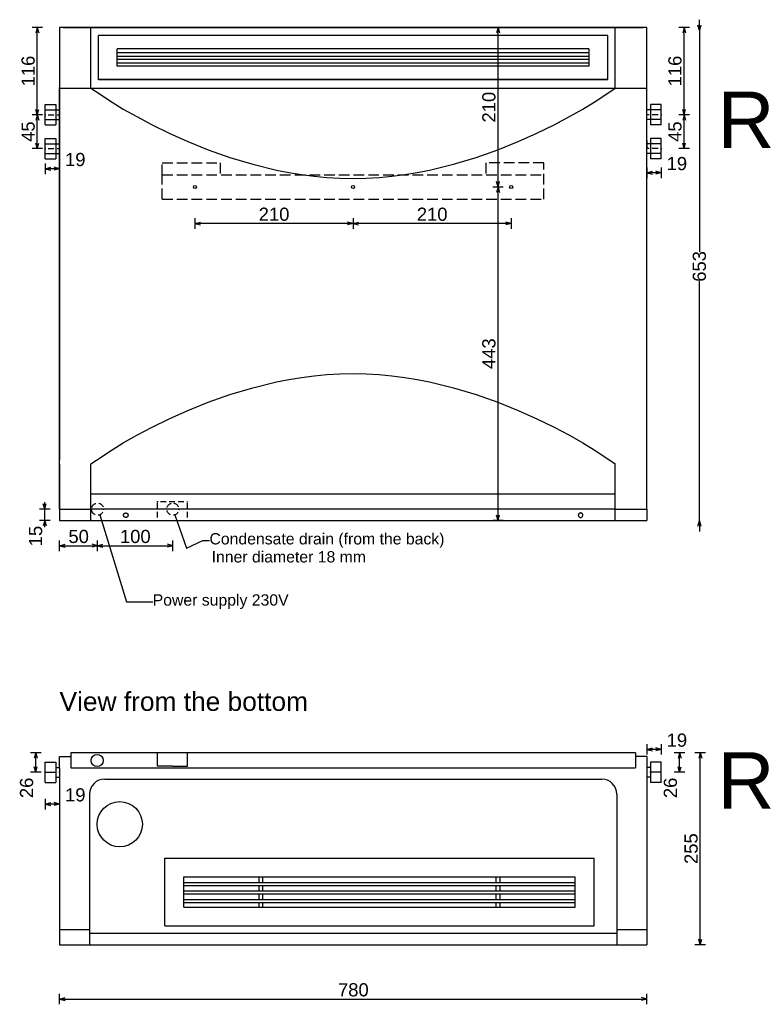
# Model space of a CAD drawing. Extents: x 2603 to 5740, y 20588 to 23423.
# Tile 2 of 4: x 3161 to 4150, y 20588 to 21896. Entities that reach past the tile are written whole.
import ezdxf

# ---------------------------------------------------------------- set-up
doc = ezdxf.new("R2010")
doc.units = 0
doc.header["$MEASUREMENT"] = 0
doc.linetypes.add('Achse', pattern=[11.5, 0, -4, 7.5, 0])
doc.linetypes.add('Hidden Line', pattern=[19.5611, 14.1111, -5.45])
for name, color, linetype in [('Desky', 7, 'Continuous'), ('Kóty délkové', 7, 'Continuous'), ('Křivky', 7, 'Continuous'), ('Nábytek a zařízení', 7, 'Continuous'), ('Oblouky a kružnice', 7, 'Continuous'), ('Popisky', 7, 'Continuous'), ('Střechy', 7, 'Continuous'), ('Textové bloky', 7, 'Continuous'), ('Zdi', 7, 'Continuous'), ('Čáry', 7, 'Continuous')]:
    doc.layers.add(name, color=color, linetype=linetype)
doc.styles.add('GENERATED_STYLE_1', font='ARIAL.ttf')
doc.styles.get("Standard").update_dxf_attribs({"font": 'txt', "bigfont": 'BIGFONT.SHX'})
doc.dimstyles.new('Dimstyle_300', dxfattribs={"dimtxt": 17.5, "dimasz": 7.125, "dimexe": 0.18, "dimexo": 0, "dimgap": 0.09, "dimtad": 1, "dimdec": 0, "dimzin": 0, "dimdsep": 46, "dimtxsty": 'GENERATED_STYLE_1', "dimblk": 'ARROWHEAD_3', "dimblk1": 'ARROWHEAD_3', "dimblk2": 'ARROWHEAD_3', "dimcen": 0.09, "dimclrd": 7, "dimclre": 7, "dimclrt": 7, "dimazin": 0, "dimtfac": 1, "dimtdec": 4, "dimtmove": 0, "dimatfit": 0, "dimfxl": 1, "dimtolj": 1, "dimtzin": 0, "dimarcsym": 0})
doc.dimstyles.new('Dimstyle_30F', dxfattribs={"dimtxt": 17.5, "dimasz": 7.125, "dimexe": 0.18, "dimexo": 0, "dimgap": 0.09, "dimtad": 1, "dimdec": 0, "dimzin": 0, "dimdsep": 46, "dimtxsty": 'GENERATED_STYLE_1', "dimblk": 'ARROWHEAD_3', "dimblk1": 'ARROWHEAD_3', "dimblk2": 'ARROWHEAD_3', "dimcen": 0.09, "dimclrd": 218, "dimclre": 218, "dimclrt": 7, "dimazin": 0, "dimtfac": 1, "dimtdec": 4, "dimtmove": 0, "dimatfit": 0, "dimfxl": 1, "dimtolj": 1, "dimtzin": 0, "dimarcsym": 0})
doc.dimstyles.new('Dimstyle_52E', dxfattribs={"dimtxt": 0.18, "dimasz": 9.12, "dimexe": 0.18, "dimexo": 0.0625, "dimgap": 0.09, "dimtad": 0, "dimtih": 1, "dimtoh": 1, "dimdec": 4, "dimzin": 0, "dimdsep": 46, "dimtxsty": 'Standard', "dimcen": 0.09, "dimadec": 0, "dimazin": 0, "dimtfac": 1, "dimtdec": 4, "dimtmove": 0, "dimatfit": 0, "dimldrblk": 'ARROWHEAD_5', "dimfxl": 1, "dimtolj": 1, "dimtzin": 0, "dimarcsym": 0})
doc.dimstyles.new('Dimstyle_611', dxfattribs={"dimtxt": 17.5, "dimasz": 7.125, "dimexe": 0.18, "dimexo": 0, "dimgap": 0.09, "dimtad": 1, "dimdec": 0, "dimzin": 0, "dimdsep": 46, "dimtxsty": 'GENERATED_STYLE_1', "dimblk": 'ARROWHEAD_3', "dimblk1": 'ARROWHEAD_3', "dimblk2": 'ARROWHEAD_3', "dimcen": 0.09, "dimclrd": 7, "dimclre": 7, "dimclrt": 7, "dimazin": 0, "dimtfac": 1, "dimtdec": 4, "dimtmove": 0, "dimatfit": 0, "dimfxl": 1, "dimtolj": 1, "dimtzin": 0, "dimarcsym": 0})

# ---------------------------------------------------------------- blocks, each defined once
blk = doc.blocks.new('SPLINE_1', base_point=(3256, 21306.1))
at = {"layer": 'Křivky', "color": 7, "linetype": 'Continuous'}
blk.add_lwpolyline([(3256, 21306.1), (3263.3, 21311.3), (3284.1, 21324.9), (3299.1, 21334), (3316.9, 21344.1), (3337.3, 21354.9), (3360.1, 21366.1), (3385, 21377.3), (3412, 21388.2), (3440.7, 21398.3), (3471, 21407.4), (3502.7, 21415.1), (3519, 21418.3), (3535.6, 21421), (3552.5, 21423.2), (3569.5, 21424.8), (3586.8, 21425.8), (3604.2, 21426.1), (3621.6, 21425.8), (3638.9, 21424.8), (3655.9, 21423.2), (3672.8, 21421), (3689.4, 21418.3), (3705.7, 21415.1), (3737.4, 21407.4), (3767.7, 21398.3), (3796.4, 21388.2), (3823.4, 21377.3), (3848.3, 21366.1), (3871.1, 21354.9), (3891.5, 21344.1), (3909.3, 21334), (3924.3, 21324.9), (3945.1, 21311.3), (3952.4, 21306.1)], dxfattribs=at)
blk = doc.blocks.new('SPLINE_2', base_point=(3256, 21805.5))
at = {"layer": 'Křivky', "color": 7, "linetype": 'Continuous'}
blk.add_lwpolyline([(3256, 21805.5), (3263.3, 21800.3), (3284.1, 21786.7), (3299.1, 21777.6), (3316.9, 21767.5), (3337.3, 21756.6), (3360.1, 21745.5), (3385, 21734.3), (3412, 21723.4), (3440.7, 21713.3), (3471, 21704.2), (3502.7, 21696.5), (3519, 21693.3), (3535.6, 21690.6), (3552.5, 21688.4), (3569.5, 21686.8), (3586.8, 21685.8), (3604.2, 21685.5), (3621.6, 21685.8), (3638.9, 21686.8), (3655.9, 21688.4), (3672.8, 21690.6), (3689.4, 21693.3), (3705.7, 21696.5), (3737.4, 21704.2), (3767.7, 21713.3), (3796.4, 21723.4), (3823.4, 21734.3), (3848.3, 21745.5), (3871.1, 21756.6), (3891.5, 21767.5), (3909.3, 21777.6), (3924.3, 21786.7), (3945.1, 21800.3), (3952.4, 21805.5)], dxfattribs=at)
blk = doc.blocks.new('*D4')
at = {"layer": 'Kóty délkové', "color": 218, "linetype": 'Continuous'}
for p, q in [((3201.8, 21246), (3187.8, 21246)), ((3194.8, 21246), (3192.8, 21253.2)), ((3194.8, 21246), (3194.8, 21255.1)), ((3194.8, 21246), (3196.7, 21253.2)), ((3194.8, 21231), (3194.8, 21246)), ((3201.8, 21231), (3187.8, 21231)), ((3194.8, 21231), (3192.8, 21223.7)), ((3194.8, 21221.9), (3194.8, 21231)), ((3194.8, 21231), (3196.7, 21223.7))]:
    blk.add_line(p, q, dxfattribs=at)
at = {"layer": 'Kóty délkové', "color": 7, "style": 'GENERATED_STYLE_1', "oblique": 0}
blk.add_text('15', height=17.5, rotation=90, dxfattribs=at).set_placement((3191.3, 21196.7))
blk = doc.blocks.new('ARROWHEAD_3')
at = {"color": 0, "linetype": 'Continuous'}
blk.add_line((0, 0), (-1, 0), dxfattribs=at)
blk.add_lwpolyline([(-1, 0.2679), (0, 0), (-1, -0.2679)], dxfattribs=at)
blk = doc.blocks.new('*D6')
at = {"layer": 'Kóty délkové', "color": 218, "linetype": 'Continuous'}
for p, q in [((3214.4, 21190.4), (3214.4, 21204.5)), ((3214.4, 21197.5), (3221.7, 21199.4)), ((3214.4, 21197.5), (3264.9, 21197.5)), ((3214.4, 21197.5), (3221.7, 21195.5)), ((3264.9, 21197.5), (3257.7, 21199.4)), ((3264.9, 21197.5), (3257.7, 21195.5))]:
    blk.add_line(p, q, dxfattribs=at)
at = {"layer": 'Kóty délkové', "color": 7, "style": 'GENERATED_STYLE_1', "oblique": 0}
blk.add_text('50', height=17.5, dxfattribs=at).set_placement((3226.2, 21201))
blk = doc.blocks.new('*D7')
at = {"layer": 'Kóty délkové', "color": 218, "linetype": 'Continuous'}
for p, q in [((3214.4, 21197.5), (3264.9, 21197.5)), ((3264.9, 21197.5), (3257.7, 21199.4)), ((3264.9, 21197.5), (3257.7, 21195.5)), ((3264.9, 21190.4), (3264.9, 21204.5)), ((3264.9, 21197.5), (3272.1, 21199.4)), ((3264.9, 21197.5), (3364.9, 21197.5)), ((3264.9, 21197.5), (3272.1, 21195.5)), ((3364.9, 21197.5), (3357.7, 21199.4)), ((3364.9, 21197.5), (3357.7, 21195.5)), ((3364.9, 21190.4), (3364.9, 21204.5))]:
    blk.add_line(p, q, dxfattribs=at)
at = {"layer": 'Kóty délkové', "color": 7, "style": 'GENERATED_STYLE_1', "oblique": 0}
blk.add_text('100', height=17.5, dxfattribs=at).set_placement((3294.6, 21201))
blk = doc.blocks.new('*D11')
at = {"layer": 'Kóty délkové', "color": 7, "linetype": 'Continuous'}
for p, q in [((4072.4, 20922.4), (4058.3, 20922.4)), ((4065.4, 20922.4), (4063.4, 20915.1)), ((4065.4, 20667.4), (4065.4, 20922.4)), ((4065.4, 20922.4), (4067.3, 20915.1)), ((4065.4, 20667.4), (4063.4, 20674.6)), ((4065.4, 20667.4), (4067.3, 20674.6)), ((4072.4, 20667.4), (4058.3, 20667.4))]:
    blk.add_line(p, q, dxfattribs=at)
at = {"layer": 'Kóty délkové', "color": 7, "style": 'GENERATED_STYLE_1', "oblique": 0}
blk.add_text('255', height=17.5, rotation=90, dxfattribs=at).set_placement((4061.9, 20774.6))
blk = doc.blocks.new('*D12')
at = {"layer": 'Kóty délkové', "color": 7, "linetype": 'Continuous'}
for p, q in [((3214.4, 20588.2), (3214.4, 20602.2)), ((3214.4, 20595.2), (3221.7, 20597.1)), ((3214.4, 20595.2), (3994.4, 20595.2)), ((3214.4, 20595.2), (3221.7, 20593.3)), ((3994.4, 20595.2), (3987.2, 20597.1)), ((3994.4, 20595.2), (3987.2, 20593.3)), ((3994.4, 20588.2), (3994.4, 20602.2))]:
    blk.add_line(p, q, dxfattribs=at)
at = {"layer": 'Kóty délkové', "color": 7, "style": 'GENERATED_STYLE_1', "oblique": 0}
blk.add_text('780', height=17.5, dxfattribs=at).set_placement((3584.2, 20598.7))
blk = doc.blocks.new('*D15')
at = {"layer": 'Kóty délkové', "color": 7, "linetype": 'Continuous'}
for p, q in [((3796.8, 21674), (3796.8, 21886)), ((3796.8, 21674), (3794.8, 21681.2)), ((3796.8, 21674), (3798.7, 21681.2)), ((3803.8, 21674), (3789.7, 21674)), ((3796.8, 21674), (3794.8, 21666.7)), ((3796.8, 21231), (3796.8, 21674)), ((3796.8, 21674), (3798.7, 21666.7)), ((3796.8, 21231), (3794.8, 21238.2)), ((3796.8, 21231), (3798.7, 21238.2)), ((3803.8, 21231), (3789.7, 21231))]:
    blk.add_line(p, q, dxfattribs=at)
at = {"layer": 'Kóty délkové', "color": 7, "style": 'GENERATED_STYLE_1', "oblique": 0}
blk.add_text('443', height=17.5, rotation=90, dxfattribs=at).set_placement((3793.3, 21432.2))
blk = doc.blocks.new('*D16')
at = {"layer": 'Kóty délkové', "color": 7, "linetype": 'Continuous'}
for p, q in [((3803.8, 21886), (3789.7, 21886)), ((3796.8, 21886), (3794.8, 21878.7)), ((3796.8, 21674), (3796.8, 21886)), ((3796.8, 21886), (3798.7, 21878.7)), ((3796.8, 21674), (3794.8, 21681.2)), ((3796.8, 21674), (3798.7, 21681.2))]:
    blk.add_line(p, q, dxfattribs=at)
at = {"layer": 'Kóty délkové', "color": 7, "style": 'GENERATED_STYLE_1', "oblique": 0}
blk.add_text('210', height=17.5, rotation=90, dxfattribs=at).set_placement((3793.3, 21759.7))
blk = doc.blocks.new('*D36')
at = {"layer": 'Kóty délkové', "color": 7, "linetype": 'Continuous'}
for p, q in [((3195.4, 21705.3), (3195.4, 21691.2)), ((3214.4, 21705.3), (3214.4, 21691.2)), ((3195.4, 21698.3), (3202.7, 21700.2)), ((3214.4, 21698.3), (3195.4, 21698.3)), ((3195.4, 21698.3), (3202.7, 21696.3)), ((3214.4, 21698.3), (3207.2, 21700.2)), ((3214.4, 21698.3), (3207.2, 21696.3))]:
    blk.add_line(p, q, dxfattribs=at)
at = {"layer": 'Kóty délkové', "color": 7, "style": 'GENERATED_STYLE_1', "oblique": 0}
blk.add_text('19', height=17.5, dxfattribs=at).set_placement((3221.7, 21701.8))
blk = doc.blocks.new('*D38')
at = {"layer": 'Kóty délkové', "color": 7, "linetype": 'Continuous'}
for p, q in [((3184.9, 21770), (3184.9, 21886)), ((3191.9, 21770), (3177.9, 21770)), ((3184.9, 21770), (3183, 21777.2)), ((3184.9, 21770), (3183, 21762.7)), ((3184.9, 21770), (3186.8, 21777.2)), ((3184.9, 21725), (3184.9, 21770)), ((3184.9, 21770), (3186.8, 21762.7)), ((3184.9, 21725), (3183, 21732.2)), ((3184.9, 21725), (3186.8, 21732.2)), ((3191.9, 21725), (3177.9, 21725))]:
    blk.add_line(p, q, dxfattribs=at)
at = {"layer": 'Kóty délkové', "color": 7, "style": 'GENERATED_STYLE_1', "oblique": 0}
blk.add_text('45', height=17.5, rotation=90, dxfattribs=at).set_placement((3181.4, 21734))
blk = doc.blocks.new('*D39')
at = {"layer": 'Kóty délkové', "color": 7, "linetype": 'Continuous'}
for p, q in [((3191.9, 21886), (3177.9, 21886)), ((3184.9, 21886), (3183, 21878.7)), ((3184.9, 21770), (3184.9, 21886)), ((3184.9, 21886), (3186.8, 21878.7)), ((3184.9, 21770), (3183, 21777.2)), ((3184.9, 21770), (3186.8, 21777.2))]:
    blk.add_line(p, q, dxfattribs=at)
at = {"layer": 'Kóty délkové', "color": 7, "style": 'GENERATED_STYLE_1', "oblique": 0}
blk.add_text('116', height=17.5, rotation=90, dxfattribs=at).set_placement((3181.4, 21807.7))
blk = doc.blocks.new('*D41')
at = {"layer": 'Kóty délkové', "color": 7, "linetype": 'Continuous'}
for p, q in [((4043.9, 21770), (4042, 21762.7)), ((4043.9, 21725), (4043.9, 21770)), ((4043.9, 21770), (4045.8, 21762.7)), ((4043.9, 21725), (4042, 21732.2)), ((4043.9, 21725), (4045.8, 21732.2)), ((4050.9, 21725), (4036.9, 21725))]:
    blk.add_line(p, q, dxfattribs=at)
at = {"layer": 'Kóty délkové', "color": 7, "style": 'GENERATED_STYLE_1', "oblique": 0}
blk.add_text('45', height=17.5, rotation=90, dxfattribs=at).set_placement((4040.4, 21734))
blk = doc.blocks.new('*D42')
at = {"layer": 'Kóty délkové', "color": 7, "linetype": 'Continuous'}
for p, q in [((4050.9, 21886), (4036.9, 21886)), ((4043.9, 21886), (4042, 21878.7)), ((4043.9, 21770), (4043.9, 21886)), ((4043.9, 21886), (4045.8, 21878.7)), ((4050.9, 21770), (4036.9, 21770)), ((4043.9, 21770), (4042, 21777.2)), ((4043.9, 21770), (4042, 21762.7)), ((4043.9, 21770), (4045.8, 21777.2)), ((4043.9, 21725), (4043.9, 21770)), ((4043.9, 21770), (4045.8, 21762.7))]:
    blk.add_line(p, q, dxfattribs=at)
at = {"layer": 'Kóty délkové', "color": 7, "style": 'GENERATED_STYLE_1', "oblique": 0}
blk.add_text('116', height=17.5, rotation=90, dxfattribs=at).set_placement((4040.4, 21807.7))
blk = doc.blocks.new('*D43')
at = {"layer": 'Kóty délkové', "color": 7, "linetype": 'Continuous'}
for p, q in [((3994.4, 21700), (3994.4, 21685.9)), ((3994.4, 21692.9), (4001.7, 21694.9)), ((4013.4, 21692.9), (3994.4, 21692.9)), ((3994.4, 21692.9), (4001.7, 21691)), ((4013.4, 21692.9), (4006.2, 21694.9)), ((4013.4, 21692.9), (4006.2, 21691)), ((4013.4, 21700), (4013.4, 21685.9))]:
    blk.add_line(p, q, dxfattribs=at)
at = {"layer": 'Kóty délkové', "color": 7, "style": 'GENERATED_STYLE_1', "oblique": 0}
blk.add_text('19', height=17.5, dxfattribs=at).set_placement((4020.7, 21696.4))
blk = doc.blocks.new('*D48')
at = {"layer": 'Kóty délkové', "color": 7, "linetype": 'Continuous'}
for p, q in [((4044.9, 20922.4), (4030.9, 20922.4)), ((4037.9, 20922.4), (4036, 20915.1)), ((4037.9, 20896.4), (4037.9, 20922.4)), ((4037.9, 20922.4), (4039.8, 20915.1)), ((4044.9, 20896.4), (4030.9, 20896.4)), ((4037.9, 20896.4), (4036, 20903.6)), ((4037.9, 20896.4), (4039.8, 20903.6))]:
    blk.add_line(p, q, dxfattribs=at)
at = {"layer": 'Kóty délkové', "color": 7, "style": 'GENERATED_STYLE_1', "oblique": 0}
blk.add_text('26', height=17.5, rotation=90, dxfattribs=at).set_placement((4034.4, 20862.1))
blk = doc.blocks.new('*D49')
at = {"layer": 'Kóty délkové', "color": 7, "linetype": 'Continuous'}
for p, q in [((3189.8, 20922.4), (3175.8, 20922.4)), ((3182.8, 20922.4), (3180.9, 20915.1)), ((3182.8, 20896.4), (3182.8, 20922.4)), ((3182.8, 20922.4), (3184.7, 20915.1)), ((3189.8, 20896.4), (3175.8, 20896.4)), ((3182.8, 20896.4), (3180.9, 20903.6)), ((3182.8, 20896.4), (3184.7, 20903.6))]:
    blk.add_line(p, q, dxfattribs=at)
at = {"layer": 'Kóty délkové', "color": 7, "style": 'GENERATED_STYLE_1', "oblique": 0}
blk.add_text('26', height=17.5, rotation=90, dxfattribs=at).set_placement((3179.3, 20862.1))
blk = doc.blocks.new('*D51')
at = {"layer": 'Kóty délkové', "color": 7, "linetype": 'Continuous'}
for p, q in [((3604.2, 21625.6), (3394.2, 21625.6)), ((3604.2, 21625.6), (3597, 21627.5)), ((3604.2, 21625.6), (3597, 21623.6)), ((3604.2, 21632.6), (3604.2, 21618.5)), ((3604.2, 21625.6), (3611.4, 21627.5)), ((3814.2, 21625.6), (3604.2, 21625.6)), ((3604.2, 21625.6), (3611.4, 21623.6)), ((3814.2, 21625.6), (3807, 21627.5)), ((3814.2, 21625.6), (3807, 21623.6)), ((3814.2, 21632.6), (3814.2, 21618.5))]:
    blk.add_line(p, q, dxfattribs=at)
at = {"layer": 'Kóty délkové', "color": 7, "style": 'GENERATED_STYLE_1', "oblique": 0}
blk.add_text('210', height=17.5, dxfattribs=at).set_placement((3688.9, 21629.1))
blk = doc.blocks.new('*D52')
at = {"layer": 'Kóty délkové', "color": 7, "linetype": 'Continuous'}
for p, q in [((3394.2, 21632.6), (3394.2, 21618.5)), ((3394.2, 21625.6), (3401.4, 21627.5)), ((3604.2, 21625.6), (3394.2, 21625.6)), ((3394.2, 21625.6), (3401.4, 21623.6)), ((3604.2, 21625.6), (3597, 21627.5)), ((3604.2, 21625.6), (3597, 21623.6))]:
    blk.add_line(p, q, dxfattribs=at)
at = {"layer": 'Kóty délkové', "color": 7, "style": 'GENERATED_STYLE_1', "oblique": 0}
blk.add_text('210', height=17.5, dxfattribs=at).set_placement((3478.9, 21629.1))
blk = doc.blocks.new('*D53')
at = {"layer": 'Kóty délkové', "color": 7, "linetype": 'Continuous'}
for p, q in [((3195.4, 20861.2), (3195.4, 20847.2)), ((3195.4, 20854.2), (3202.7, 20856.1)), ((3214.4, 20854.2), (3195.4, 20854.2)), ((3195.4, 20854.2), (3202.7, 20852.3)), ((3214.4, 20854.2), (3207.2, 20856.1)), ((3214.4, 20854.2), (3207.2, 20852.3)), ((3214.4, 20861.2), (3214.4, 20847.2))]:
    blk.add_line(p, q, dxfattribs=at)
at = {"layer": 'Kóty délkové', "color": 7, "style": 'GENERATED_STYLE_1', "oblique": 0}
blk.add_text('19', height=17.5, dxfattribs=at).set_placement((3221.7, 20857.7))
blk = doc.blocks.new('*D54')
at = {"layer": 'Kóty délkové', "color": 7, "linetype": 'Continuous'}
for p, q in [((3994.4, 20933.9), (3994.4, 20919.9)), ((4013.4, 20933.9), (4013.4, 20919.9)), ((3994.4, 20926.9), (4001.7, 20928.9)), ((4013.4, 20926.9), (3994.4, 20926.9)), ((3994.4, 20926.9), (4001.7, 20925)), ((4013.4, 20926.9), (4006.2, 20928.9)), ((4013.4, 20926.9), (4006.2, 20925))]:
    blk.add_line(p, q, dxfattribs=at)
at = {"layer": 'Kóty délkové', "color": 7, "style": 'GENERATED_STYLE_1', "oblique": 0}
blk.add_text('19', height=17.5, dxfattribs=at).set_placement((4020.7, 20930.4))
blk = doc.blocks.new('ARROWHEAD_5')
at = {"color": 0, "linetype": 'Continuous'}
blk.add_line((0, 0), (-1, 0), dxfattribs=at)
blk.add_solid([(-1, 0.2679), (0, 0), (-1, -0.2679), (-1, 0.2679)], dxfattribs=at)
blk = doc.blocks.new('*D110')
at = {"layer": 'Defpoints', "color": 0}
for p in [(4064.2, 21882.1), (4064.2, 21882.1), (4064.2, 21230.6)]:
    blk.add_point(p, dxfattribs=at)
at = {"layer": 'Kóty délkové', "color": 7, "linetype": 'Continuous', "lineweight": -2}
for p, q in [((4064.2, 21889.2), (4064.2, 21896.3)), ((4064.2, 21882.1), (4064, 21882.1)), ((4064.2, 21882.1), (4064.2, 21588)), ((4064.2, 21230.6), (4064.2, 21549.1)), ((4064.2, 21230.6), (4064, 21230.6)), ((4064.2, 21223.5), (4064.2, 21216.4))]:
    blk.add_line(p, q, dxfattribs=at)
at = {"layer": 'Kóty délkové', "color": 7, "lineweight": -2, "xscale": 7.124999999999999, "yscale": 7.124999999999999, "zscale": 7.124999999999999}
for p, rotation in [((4064.2, 21882.1), 269.9999999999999), ((4064.2, 21230.6), 89.99999999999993)]:
    blk.add_blockref('ARROWHEAD_3', p, dxfattribs=dict(at, rotation=rotation))
at = {"layer": 'Kóty délkové', "color": 7, "linetype": 'Continuous', "insert": (4064.2, 21568.5), "char_height": 17.5, "attachment_point": 5, "rotation": 90, "style": 'GENERATED_STYLE_1'}
blk.add_mtext('\\A1;653', dxfattribs=at)
blk = doc.blocks.new('DIM_17', base_point=(3264.9, 21197.5))
at = {"layer": 'Kóty délkové', "color": 218, "linetype": 'Continuous'}
dim = blk.add_linear_dim(base=(3264.8951, 21197.4807), p1=(3214.4203, 21230.9871), p2=(3264.8951, 21245.9871), dimstyle='Dimstyle_30F', dxfattribs=at)
dim.commit()
dim.dimension.update_dxf_attribs({"geometry": '*D6', "text_midpoint": (3232.9077, 21209.7307), "text_rotation": 360})
dim = blk.add_aligned_dim(p1=(3264.9, 21246), p2=(3364.9, 21246), distance=-48.5, dimstyle='Dimstyle_30F', dxfattribs=at)
dim.commit()
dim.dimension.update_dxf_attribs({"geometry": '*D7', "text_midpoint": (3301.4, 21209.7)})
blk = doc.blocks.new('DIM_24', base_point=(3796.8, 21674))
at = {"layer": 'Kóty délkové', "color": 7, "linetype": 'Continuous'}
dim = blk.add_linear_dim(base=(3796.8, 21674), p1=(3994.4, 21231), p2=(3814.2, 21674), angle=90, dimstyle='Dimstyle_300', dxfattribs=at)
dim.commit()
dim.dimension.update_dxf_attribs({"geometry": '*D15', "text_midpoint": (3784.5, 21439), "text_rotation": 90})
dim = blk.add_linear_dim(base=(3796.8, 21674), p1=(3814.2, 21674), p2=(3994.4, 21886), angle=90, text='210', dimstyle='Dimstyle_300', dxfattribs=at)
dim.commit()
dim.dimension.update_dxf_attribs({"geometry": '*D16', "text_midpoint": (3784.5, 21780), "text_rotation": 90})
blk = doc.blocks.new('DIM_35', base_point=(3184.9, 21770))
at = {"layer": 'Kóty délkové', "color": 7, "linetype": 'Continuous'}
dim = blk.add_aligned_dim(p1=(3195.4, 21725), p2=(3195.4, 21770), distance=10.5, dimstyle='Dimstyle_300', dxfattribs=at)
dim.commit()
dim.dimension.update_dxf_attribs({"geometry": '*D38', "text_midpoint": (3172.6, 21740.7), "text_rotation": 90})
dim = blk.add_linear_dim(base=(3184.9, 21770), p1=(3195.4, 21770), p2=(3214.4, 21886), angle=90, dimstyle='Dimstyle_300', dxfattribs=at)
dim.commit()
dim.dimension.update_dxf_attribs({"geometry": '*D39', "text_midpoint": (3172.6, 21814.5), "text_rotation": 90})
blk = doc.blocks.new('DIM_36', base_point=(4043.9, 21770))
at = {"layer": 'Kóty délkové', "color": 7, "linetype": 'Continuous'}
dim = blk.add_linear_dim(base=(4043.9, 21770), p1=(4013.4, 21770), p2=(3994.4, 21886), angle=90, dimstyle='Dimstyle_300', dxfattribs=at)
dim.commit()
dim.dimension.update_dxf_attribs({"geometry": '*D42', "text_midpoint": (4031.6, 21814.5), "text_rotation": 90})
dim = blk.add_aligned_dim(p1=(4013.4, 21725), p2=(4013.4, 21770), distance=-30.5, dimstyle='Dimstyle_300', dxfattribs=at)
dim.commit()
dim.dimension.update_dxf_attribs({"geometry": '*D41', "text_midpoint": (4031.6, 21740.7), "text_rotation": 90})
blk = doc.blocks.new('DIM_42', base_point=(3604.2, 21625.6))
at = {"layer": 'Kóty délkové', "color": 7, "linetype": 'Continuous'}
for p1, p2, picture, middle in [((3814.2, 21674), (3604.2, 21674), '*D51', (3695.7, 21637.8)), ((3604.2, 21674), (3394.2, 21674), '*D52', (3485.7, 21637.8))]:
    dim = blk.add_aligned_dim(p1=p1, p2=p2, distance=48.4, dimstyle='Dimstyle_300', dxfattribs=at)
    dim.commit()
    dim.dimension.update_dxf_attribs({"geometry": picture, "text_midpoint": middle})

msp = doc.modelspace()

# ---------------------------------------------------------------- linework, layer by layer
at = {"layer": 'Desky', "color": 1, "linetype": 'Continuous'}
msp.add_line((3219.4, 21886), (3989.4, 21886), dxfattribs=at)
at = {"layer": 'Desky', "color": 7, "linetype": 'Continuous'}
for p, q in [((3214.4, 21246), (3214.4, 21251)), ((3214.4, 21246), (3256, 21246)), ((3952.4, 21246.1), (3994.4, 21246.1)), ((3994.4, 21246), (3994.4, 21251))]:
    msp.add_line(p, q, dxfattribs=at)
at = {"layer": 'Nábytek a zařízení', "color": 7, "linetype": 'Continuous'}
for p, q in [((3266, 21816.4), (3266, 21875.4)), ((3942.4, 21875.4), (3266, 21875.4)), ((3942.4, 21816.7), (3942.4, 21875.4)), ((3291, 21834.7), (3291, 21857.8)), ((3917.4, 21857.8), (3291, 21857.8)), ((3917.4, 21852.3), (3291, 21852.3)), ((3291, 21848), (3917.4, 21848)), ((3917.4, 21843.4), (3291, 21843.4)), ((3291, 21839.2), (3917.4, 21839.2)), ((3917.4, 21834.4), (3291, 21834.4)), ((3942.4, 21816.7), (3266, 21816.7)), ((3942.4, 21816.4), (3266, 21816.4)), ((3952.4, 21266.1), (3256, 21266.1)), ((3952.4, 21246.1), (3256, 21246.1)), ((3339.4, 21231), (3339.8, 21231)), ((3339.8, 21231), (3340.9, 21231)), ((3340.9, 21231), (3342.8, 21231)), ((3342.8, 21231), (3345.3, 21231)), ((3345.3, 21231), (3348.4, 21231)), ((3348.4, 21231), (3351.9, 21231)), ((3351.9, 21231), (3355.9, 21231)), ((3355.9, 21231), (3360.1, 21231)), ((3360.1, 21231), (3364.4, 21231)), ((3364.4, 21231), (3368.8, 21231)), ((3368.8, 21231), (3373, 21231)), ((3373, 21231), (3376.9, 21231)), ((3376.9, 21231), (3380.5, 21231)), ((3380.5, 21231), (3383.6, 21231)), ((3383.6, 21231), (3386.1, 21231)), ((3386.1, 21231), (3387.9, 21231)), ((3387.9, 21231), (3389, 21231)), ((3389, 21231), (3389.4, 21231))]:
    msp.add_line(p, q, dxfattribs=at)
at = {"layer": 'Oblouky a kružnice', "color": 7, "linetype": 'Continuous'}
for centre, radius in [((3394.2, 21674), 2), ((3604.2, 21674), 2), ((3814.2, 21674), 2), ((3264.4, 20912.1), 8), ((3294.4, 20827.4), 30)]:
    msp.add_circle(centre, radius, dxfattribs=at)
at = {"layer": 'Oblouky a kružnice', "color": 7, "linetype": 'Achse'}
for centre in [(3264.9, 21246), (3364.9, 21246)]:
    msp.add_circle(centre, 8, dxfattribs=at)
at = {"layer": 'Oblouky a kružnice', "color": 7, "linetype": 'Continuous'}
for centre, start, end in [((3274.4, 20867.4), 90, 180), ((3934.4, 20867.4), 0, 90)]:
    msp.add_arc(centre, 20, start, end, dxfattribs=at)
at = {"layer": 'Střechy', "color": 7, "linetype": 'Continuous'}
for p, q in [((3994.4, 21886), (3214.4, 21886)), ((3214.4, 21886), (3214.4, 21806)), ((3256, 21805.5), (3256, 21886)), ((3952.4, 21805.5), (3952.4, 21886)), ((3994.4, 21806), (3994.4, 21886)), ((3917.4, 21857.8), (3917.4, 21834.4)), ((3214.4, 21798.9), (3214.4, 21806)), ((3214.4, 21805.5), (3256, 21805.5)), ((3256, 21805.5), (3952.4, 21805.5)), ((3952.4, 21805.5), (3994.4, 21805.5)), ((3994.4, 21798.9), (3994.4, 21806))]:
    msp.add_line(p, q, dxfattribs=at)
at = {"layer": 'Zdi', "color": 7, "linetype": 'Continuous'}
for p, q in [((3219.4, 21886), (3214.4, 21886)), ((3969.4, 21886), (3239.4, 21886)), ((3994.4, 21886), (3989.4, 21886)), ((3214.4, 21806), (3214.4, 21311)), ((3214.4, 21251), (3214.4, 21798.9)), ((3994.4, 21311), (3994.4, 21806)), ((3994.4, 21251), (3994.4, 21798.9)), ((3214.4, 21306), (3214.4, 21246)), ((3256, 21231), (3256, 21306.1)), ((3952.4, 21231), (3952.4, 21306.1)), ((3994.4, 21246), (3994.4, 21306)), ((3214.4, 21246), (3214.4, 21231)), ((3994.4, 21246), (3994.4, 21231)), ((3299.4, 21238.2), (3299.5, 21238.5)), ((3299.4, 21238), (3299.4, 21238.2)), ((3299.4, 21237.7), (3299.4, 21238)), ((3299.5, 21237.5), (3299.4, 21237.7)), ((3299.5, 21238.8), (3299.6, 21239)), ((3299.5, 21238.5), (3299.5, 21238.8)), ((3299.5, 21237.2), (3299.5, 21237.5)), ((3299.6, 21237), (3299.5, 21237.2)), ((3299.6, 21239), (3299.7, 21239.3)), ((3299.7, 21236.7), (3299.6, 21237)), ((3299.7, 21239.3), (3299.8, 21239.5)), ((3299.8, 21236.5), (3299.7, 21236.7)), ((3299.8, 21239.5), (3300, 21239.7)), ((3300, 21236.3), (3299.8, 21236.5)), ((3300, 21239.7), (3300.1, 21239.9)), ((3300.1, 21236.1), (3300, 21236.3)), ((3300.1, 21239.9), (3300.3, 21240.1)), ((3300.3, 21235.9), (3300.1, 21236.1)), ((3300.3, 21240.1), (3300.5, 21240.3)), ((3300.5, 21235.7), (3300.3, 21235.9)), ((3300.5, 21240.3), (3300.7, 21240.4)), ((3300.7, 21235.5), (3300.5, 21235.7)), ((3300.7, 21240.4), (3300.9, 21240.6)), ((3300.9, 21235.4), (3300.7, 21235.5)), ((3300.9, 21240.6), (3301.2, 21240.7)), ((3301.2, 21235.3), (3300.9, 21235.4)), ((3301.2, 21240.7), (3301.4, 21240.8)), ((3301.4, 21235.2), (3301.2, 21235.3)), ((3301.4, 21240.8), (3301.6, 21240.9)), ((3301.6, 21235.1), (3301.4, 21235.2)), ((3301.6, 21240.9), (3301.9, 21240.9)), ((3301.9, 21235), (3301.6, 21235.1)), ((3301.9, 21240.9), (3302.2, 21241)), ((3302.2, 21235), (3301.9, 21235)), ((3302.2, 21241), (3302.4, 21241)), ((3302.4, 21235), (3302.2, 21235)), ((3302.4, 21241), (3302.7, 21241)), ((3302.7, 21235), (3302.4, 21235)), ((3302.7, 21241), (3302.9, 21240.9)), ((3302.9, 21235), (3302.7, 21235)), ((3302.9, 21240.9), (3303.2, 21240.9)), ((3303.2, 21235.1), (3302.9, 21235)), ((3303.2, 21240.9), (3303.4, 21240.8)), ((3303.4, 21235.2), (3303.2, 21235.1)), ((3303.4, 21240.8), (3303.7, 21240.7)), ((3303.7, 21235.3), (3303.4, 21235.2)), ((3303.7, 21240.7), (3303.9, 21240.6)), ((3303.9, 21235.4), (3303.7, 21235.3)), ((3303.9, 21240.6), (3304.1, 21240.4)), ((3304.1, 21235.5), (3303.9, 21235.4)), ((3304.1, 21240.4), (3304.3, 21240.3)), ((3304.3, 21235.7), (3304.1, 21235.5)), ((3304.3, 21240.3), (3304.5, 21240.1)), ((3304.5, 21235.9), (3304.3, 21235.7)), ((3304.5, 21240.1), (3304.7, 21239.9)), ((3304.7, 21236.1), (3304.5, 21235.9)), ((3304.7, 21239.9), (3304.9, 21239.7)), ((3304.9, 21236.3), (3304.7, 21236.1)), ((3304.9, 21239.7), (3305, 21239.5)), ((3305, 21236.5), (3304.9, 21236.3)), ((3305, 21239.5), (3305.1, 21239.3)), ((3305.1, 21236.7), (3305, 21236.5)), ((3305.1, 21239.3), (3305.2, 21239)), ((3305.2, 21237), (3305.1, 21236.7)), ((3305.2, 21239), (3305.3, 21238.8)), ((3305.3, 21237.2), (3305.2, 21237)), ((3305.3, 21238.8), (3305.4, 21238.5)), ((3305.4, 21237.5), (3305.3, 21237.2)), ((3305.4, 21238.5), (3305.4, 21238.2)), ((3305.4, 21238.2), (3305.4, 21238)), ((3305.4, 21238), (3305.4, 21237.7)), ((3305.4, 21237.7), (3305.4, 21237.5)), ((3903.5, 21238.5), (3903.4, 21238.2)), ((3903.4, 21238.2), (3903.4, 21238)), ((3903.4, 21238), (3903.4, 21237.7)), ((3903.4, 21237.7), (3903.5, 21237.5)), ((3903.6, 21239), (3903.5, 21238.8)), ((3903.5, 21238.8), (3903.5, 21238.5)), ((3903.5, 21237.5), (3903.5, 21237.2)), ((3903.5, 21237.2), (3903.6, 21237)), ((3903.7, 21239.3), (3903.6, 21239)), ((3903.6, 21237), (3903.7, 21236.7)), ((3903.8, 21239.5), (3903.7, 21239.3)), ((3904, 21239.7), (3903.8, 21239.5)), ((3903.8, 21236.5), (3904, 21236.3)), ((3904.1, 21239.9), (3904, 21239.7)), ((3904, 21236.3), (3904.1, 21236.1)), ((3904.3, 21240.1), (3904.1, 21239.9)), ((3904.1, 21236.1), (3904.3, 21235.9)), ((3904.5, 21240.3), (3904.3, 21240.1)), ((3904.7, 21240.4), (3904.5, 21240.3)), ((3904.5, 21235.7), (3904.7, 21235.5)), ((3904.9, 21240.6), (3904.7, 21240.4)), ((3904.7, 21235.5), (3904.9, 21235.4)), ((3905.2, 21240.7), (3904.9, 21240.6)), ((3905.4, 21240.8), (3905.2, 21240.7)), ((3905.2, 21235.3), (3905.4, 21235.2)), ((3905.6, 21240.9), (3905.4, 21240.8)), ((3905.4, 21235.2), (3905.6, 21235.1)), ((3905.9, 21240.9), (3905.6, 21240.9)), ((3906.2, 21241), (3905.9, 21240.9)), ((3905.9, 21235), (3906.2, 21235)), ((3906.4, 21241), (3906.2, 21241)), ((3906.7, 21241), (3906.4, 21241)), ((3906.4, 21235), (3906.7, 21235)), ((3906.9, 21240.9), (3906.7, 21241)), ((3907.2, 21240.9), (3906.9, 21240.9)), ((3906.9, 21235), (3907.2, 21235.1)), ((3907.4, 21240.8), (3907.2, 21240.9)), ((3907.7, 21240.7), (3907.4, 21240.8)), ((3907.4, 21235.2), (3907.7, 21235.3)), ((3907.9, 21240.6), (3907.7, 21240.7)), ((3907.7, 21235.3), (3907.9, 21235.4)), ((3908.1, 21240.4), (3907.9, 21240.6)), ((3908.3, 21240.3), (3908.1, 21240.4)), ((3908.1, 21235.5), (3908.3, 21235.7)), ((3908.5, 21240.1), (3908.3, 21240.3)), ((3908.3, 21235.7), (3908.5, 21235.9)), ((3908.7, 21239.9), (3908.5, 21240.1)), ((3908.9, 21239.7), (3908.7, 21239.9)), ((3908.7, 21236.1), (3908.9, 21236.3)), ((3909, 21239.5), (3908.9, 21239.7)), ((3908.9, 21236.3), (3909, 21236.5)), ((3909.1, 21239.3), (3909, 21239.5)), ((3909, 21236.5), (3909.1, 21236.7)), ((3909.2, 21239), (3909.1, 21239.3)), ((3909.3, 21238.8), (3909.2, 21239)), ((3909.2, 21237), (3909.3, 21237.2)), ((3909.4, 21238.5), (3909.3, 21238.8)), ((3909.3, 21237.2), (3909.4, 21237.5)), ((3909.4, 21238.2), (3909.4, 21238.5)), ((3909.4, 21238), (3909.4, 21238.2)), ((3909.4, 21237.7), (3909.4, 21238)), ((3909.4, 21237.5), (3909.4, 21237.7)), ((3214.4, 21231), (3239.4, 21231)), ((3239.4, 21231), (3339.4, 21231)), ((3389.4, 21231), (3969.4, 21231)), ((3969.4, 21231), (3994.4, 21231))]:
    msp.add_line(p, q, dxfattribs=at)
at = {"layer": 'Čáry', "color": 1, "linetype": 'Continuous'}
for p, q in [((3195.4, 21756.5), (3195.4, 21783.5)), ((3195.4, 21783.5), (3209.4, 21783.5)), ((3209.4, 21783.5), (3209.4, 21756.5)), ((4013.4, 21783.5), (3999.4, 21783.5)), ((3999.4, 21783.5), (3999.4, 21756.5)), ((4013.4, 21756.5), (4013.4, 21783.5)), ((3195.4, 21776.5), (3214.4, 21776.5)), ((4013.4, 21776.5), (3994.4, 21776.5)), ((3195.4, 21763.5), (3214.4, 21763.5)), ((3195.4, 21756.5), (3209.4, 21756.5)), ((4013.4, 21763.5), (3994.4, 21763.5)), ((4013.4, 21756.5), (3999.4, 21756.5)), ((3195.4, 21711.5), (3195.4, 21738.5)), ((3195.4, 21738.5), (3209.4, 21738.5)), ((3195.4, 21731.5), (3214.4, 21731.5)), ((3209.4, 21738.5), (3209.4, 21711.5)), ((3994.4, 21735.6), (3994.4, 21724.6)), ((4013.4, 21731.5), (3994.4, 21731.5)), ((4013.4, 21738.5), (3999.4, 21738.5)), ((3999.4, 21738.5), (3999.4, 21711.5)), ((4013.4, 21711.5), (4013.4, 21738.5)), ((3195.4, 21718.5), (3214.4, 21718.5)), ((4013.4, 21718.5), (3994.4, 21718.5)), ((3195.4, 21711.5), (3209.4, 21711.5)), ((4013.4, 21711.5), (3999.4, 21711.5)), ((3195.4, 20882.9), (3195.4, 20909.9)), ((3195.4, 20909.9), (3209.4, 20909.9)), ((3209.4, 20909.9), (3209.4, 20882.9)), ((4013.4, 20909.9), (3999.4, 20909.9)), ((3999.4, 20909.9), (3999.4, 20882.9)), ((4013.4, 20882.9), (4013.4, 20909.9)), ((3195.4, 20896.4), (3209.4, 20896.4)), ((3209.4, 20902.9), (3214.4, 20902.9)), ((3999.4, 20902.9), (3994.4, 20902.9)), ((4013.4, 20896.4), (3999.4, 20896.4)), ((3195.4, 20882.9), (3209.4, 20882.9)), ((3209.4, 20889.9), (3214.4, 20889.9)), ((3999.4, 20889.9), (3994.4, 20889.9)), ((4013.4, 20882.9), (3999.4, 20882.9))]:
    msp.add_line(p, q, dxfattribs=at)
at = {"layer": 'Čáry', "color": 1, "linetype": 'Achse'}
for p, q in [((3195.4, 21770), (3214.4, 21770)), ((4013.4, 21770), (3994.4, 21770)), ((3195.4, 21725), (3214.4, 21725)), ((4013.4, 21725), (3994.4, 21725)), ((3209.4, 20896.4), (3214.4, 20896.4)), ((3999.4, 20896.4), (3994.4, 20896.4))]:
    msp.add_line(p, q, dxfattribs=at)
at = {"layer": 'Čáry', "color": 7, "linetype": 'Hidden Line'}
for p, q in [((3350.7, 21690), (3350.7, 21706)), ((3350.7, 21706), (3427.7, 21706)), ((3427.7, 21706), (3427.7, 21690)), ((3857.7, 21706), (3780.7, 21706)), ((3780.7, 21706), (3780.7, 21690)), ((3857.7, 21658), (3857.7, 21706)), ((3350.7, 21658), (3350.7, 21690)), ((3350.7, 21690), (3857.7, 21690)), ((3350.7, 21658), (3857.7, 21658))]:
    msp.add_line(p, q, dxfattribs=at)
at = {"layer": 'Čáry', "color": 7, "linetype": 'Achse'}
for p, q in [((3344.4, 21231), (3344.4, 21256)), ((3344.4, 21256), (3384.4, 21256)), ((3384.4, 21231), (3384.4, 21256))]:
    msp.add_line(p, q, dxfattribs=at)
at = {"layer": 'Čáry', "color": 7, "linetype": 'Continuous'}
for p, q in [((3214.4, 20917.4), (3229.4, 20917.4)), ((3214.4, 20902.4), (3214.4, 20917.4)), ((3229.4, 20922.4), (3229.4, 20902.4)), ((3979.4, 20922.4), (3229.4, 20922.4)), ((3344.4, 20904.7), (3344.4, 20922.4)), ((3384.4, 20904.7), (3384.4, 20922.4)), ((3979.4, 20922.4), (3979.4, 20902.4)), ((3994.4, 20917.4), (3979.4, 20917.4)), ((3994.4, 20917.4), (3994.4, 20667.4)), ((3364.4, 20904.7), (3344.4, 20904.7)), ((3364.4, 20904.7), (3384.4, 20904.7)), ((3214.4, 20902.4), (3214.4, 20667.4)), ((3229.4, 20902.4), (3979.4, 20902.4)), ((3274.4, 20887.4), (3934.4, 20887.4)), ((3254.4, 20867.4), (3254.4, 20667.4)), ((3954.4, 20867.4), (3954.4, 20667.4)), ((3354.4, 20782.4), (3924.4, 20782.4)), ((3354.4, 20692.4), (3354.4, 20782.4)), ((3924.4, 20692.4), (3924.4, 20782.4)), ((3379.4, 20717.4), (3379.4, 20757.4)), ((3379.4, 20757.4), (3899.4, 20757.4)), ((3379.4, 20750.2), (3899.4, 20750.2)), ((3479.4, 20750.2), (3479.4, 20757.4)), ((3484.4, 20750.2), (3484.4, 20757.4)), ((3794.4, 20750.2), (3794.4, 20757.4)), ((3799.4, 20750.2), (3799.4, 20757.4)), ((3899.4, 20717.4), (3899.4, 20757.4)), ((3379.4, 20746.2), (3899.4, 20746.2)), ((3379.4, 20739), (3899.4, 20739)), ((3379.4, 20735), (3899.4, 20735)), ((3479.4, 20739), (3479.4, 20746.2)), ((3479.4, 20727.6), (3479.4, 20735)), ((3484.4, 20739), (3484.4, 20746.2)), ((3484.4, 20727.6), (3484.4, 20735)), ((3794.4, 20739), (3794.4, 20746.2)), ((3794.4, 20727.6), (3794.4, 20735)), ((3799.4, 20739), (3799.4, 20746.2)), ((3799.4, 20727.6), (3799.4, 20735)), ((3379.4, 20727.6), (3899.4, 20727.6)), ((3379.4, 20723.6), (3899.4, 20723.6)), ((3479.4, 20717.4), (3479.4, 20723.6)), ((3484.4, 20717.4), (3484.4, 20723.6)), ((3794.4, 20717.4), (3794.4, 20723.6)), ((3799.4, 20717.4), (3799.4, 20723.6)), ((3379.4, 20717.4), (3899.4, 20717.4)), ((3214.4, 20687.4), (3254.4, 20687.4)), ((3954.4, 20682.4), (3254.4, 20682.4)), ((3354.4, 20692.4), (3924.4, 20692.4)), ((3954.4, 20687.4), (3994.4, 20687.4)), ((3214.4, 20667.4), (3994.4, 20667.4))]:
    msp.add_line(p, q, dxfattribs=at)

# ---------------------------------------------------------------- block references
at = {"layer": 'Kóty délkové', "color": 7, "linetype": 'Continuous'}
for name, p in [('DIM_35', (3184.9, 21770)), ('DIM_24', (3796.8, 21674)), ('DIM_36', (4043.9, 21770)), ('DIM_42', (3604.2, 21625.6))]:
    msp.add_blockref(name, p, dxfattribs=at)
at = {"layer": 'Kóty délkové', "color": 218, "linetype": 'Continuous'}
msp.add_blockref('DIM_17', (3264.9, 21197.5), dxfattribs=at)
at = {"layer": 'Křivky', "color": 7, "linetype": 'Continuous'}
for name, p in [('SPLINE_2', (3256, 21805.5)), ('SPLINE_1', (3256, 21306.1))]:
    msp.add_blockref(name, p, dxfattribs=at)

# ---------------------------------------------------------------- texts
at = {"layer": 'Popisky', "color": 7, "char_height": 15, "attachment_point": 4, "style": 'GENERATED_STYLE_1'}
for s, insert, width in [('{ Condensate drain (from the back)}', (3407.7, 21204.4), 389.667), ('{ Power supply 230V}', (3332.3, 21123.1), 268.897)]:
    msp.add_mtext(s, dxfattribs=dict(at, insert=insert, width=width))
at = {"layer": 'Textové bloky', "color": 7, "attachment_point": 1, "style": 'GENERATED_STYLE_1'}
for s, insert, char_height, width in [('{\\C1;R}', (4088.3, 21800.8), 75, 291.06), ('{Inner diameter 18 mm}', (3416.4, 21190.2), 15, 612.526), ('{View from the bottom}', (3214.4, 21003), 25, 340.436), ('{\\C1;R}', (4088.3, 20923.1), 75, 291.06)]:
    msp.add_mtext(s, dxfattribs=dict(at, insert=insert, char_height=char_height, width=width))

# ---------------------------------------------------------------- dimensions: what is measured, and where the dimension line sits
at = {"layer": 'Kóty délkové', "color": 7, "linetype": 'Continuous'}
for base, p1, p2, picture, middle in [((3195.4, 21698.3), (3214.4, 21886), (3195.4, 21711.5), '*D36', (3228.4, 21710.5)), ((3994.4, 21692.9), (4013.4, 21711.5), (3994.4, 21886), '*D43', (4027.4, 21705.2)), ((3994.4, 20926.9), (4013.4, 20909.9), (3994.4, 20917.4), '*D54', (4027.4, 20939.2)), ((3195.4, 20854.2), (3214.4, 20917.4), (3195.4, 20882.9), '*D53', (3228.4, 20866.5))]:
    dim = msp.add_linear_dim(base=base, p1=p1, p2=p2, angle=180, dimstyle='Dimstyle_300', dxfattribs=at)
    dim.commit()
    dim.dimension.update_dxf_attribs({"geometry": picture, "text_midpoint": middle})
dim = msp.add_linear_dim(base=(4064.2, 21882.1), p1=(4064.2, 21230.6), p2=(4064.2, 21882.1), angle=90, text='653', dimstyle='Dimstyle_611', dxfattribs=at)
dim.commit()
dim.dimension.update_dxf_attribs({"geometry": '*D110', "text_midpoint": (4064.2, 21568.5), "dimtype": 160, "text_rotation": 90})
at = {"layer": 'Kóty délkové', "color": 218, "linetype": 'Continuous'}
dim = msp.add_linear_dim(base=(3194.8, 21246), p1=(3214.4, 21231), p2=(3264.9, 21246), angle=90, dimstyle='Dimstyle_30F', dxfattribs=at)
dim.commit()
dim.dimension.update_dxf_attribs({"geometry": '*D4', "text_midpoint": (3182.5, 21203.5), "text_rotation": 90})
at = {"layer": 'Kóty délkové', "color": 7, "linetype": 'Continuous'}
for base, p1, p2, picture, middle in [((3182.8, 20922.4), (3195.4, 20896.4), (3229.4, 20922.4), '*D49', (3170.5, 20868.9)), ((4065.4, 20922.4), (3994.4, 20667.4), (3979.4, 20922.4), '*D11', (4053.1, 20781.4)), ((4037.9, 20922.4), (4013.4, 20896.4), (3979.4, 20922.4), '*D48', (4025.7, 20868.9))]:
    dim = msp.add_linear_dim(base=base, p1=p1, p2=p2, angle=90, dimstyle='Dimstyle_300', dxfattribs=at)
    dim.commit()
    dim.dimension.update_dxf_attribs({"geometry": picture, "text_midpoint": middle, "text_rotation": 90})
dim = msp.add_aligned_dim(p1=(3214.4, 20667.4), p2=(3994.4, 20667.4), distance=-72.2, dimstyle='Dimstyle_300', dxfattribs=at)
dim.commit()
dim.dimension.update_dxf_attribs({"geometry": '*D12', "text_midpoint": (3590.9, 20607.4), "text_rotation": 360})

# ---------------------------------------------------------------- leaders
at = {"layer": 'Popisky', "color": 218, "linetype": 'Continuous', "annotation_type": 0, "has_hookline": 1, "hookline_direction": 0}
for points, text_width in [([(3267.8, 21238.5), (3303.5, 21123.1), (3338.2, 21123.1)], 186), ([(3367.5, 21238.3), (3383, 21194.3), (3404.5, 21204.4), (3413.6, 21204.4)], 316.9)]:
    msp.add_leader(points, dimstyle='Dimstyle_52E', dxfattribs=dict(at, text_width=text_width))

doc.saveas('drawing.dxf')
